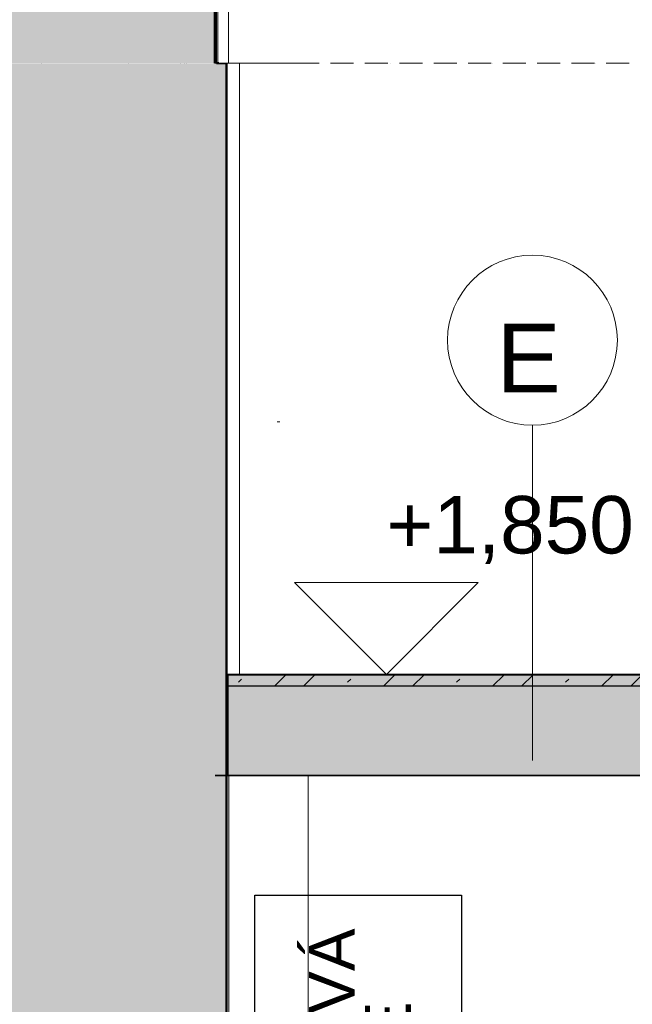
# Model space of a CAD drawing. Header units: millimetres. Extents: x -36478 to 31050, y -14815 to 11827.
# Tile 34 of 256: x -9358 to -8024, y 1132 to 3275. Entities that reach past the tile are written whole.
import ezdxf

# ---------------------------------------------------------------- set-up
doc = ezdxf.new("R2010")
doc.units = ezdxf.units.MM
doc.header["$MEASUREMENT"] = 0
doc.linetypes.add('Wipeout_Contour', pattern=[1000, 0, -1000])
doc.linetypes.add('čárkovaná 3', pattern=[75, 50, -25])
for name, color, linetype in [('3D prvky model', 7, 'Continuous'), ('Konstrukce - nosné', 7, 'Continuous'), ('Konstrukce – Dělicí čáry vrstev', 7, 'Continuous'), ('Kóty - SP', 7, 'Continuous'), ('Nové_Konstrukce - nosné', 7, 'Continuous'), ('Nové_Kresby a obrázky', 7, 'Continuous'), ('Nové_Kóty - SP', 7, 'Continuous'), ('Nové_Výplně - Povrchové', 7, 'Continuous'), ('Nové_Výplně – Řezové', 7, 'Continuous'), ('Popis', 7, 'Continuous'), ('TZB - VZT', 7, 'Continuous'), ('Výplně - Povrchové', 7, 'Continuous'), ('Výplně – Řezové', 7, 'Continuous')]:
    doc.layers.add(name, color=color, linetype=linetype)
doc.styles.add('GENEROVANÝ_STYL_1', font='txt')
doc.styles.add('GENEROVANÝ_STYL_2', font='txt')

# ---------------------------------------------------------------- blocks, each defined once
blk = doc.blocks.new('*X6249')
at = {"layer": 'Nové_Výplně – Řezové', "color": 21, "linetype": 'Continuous', "lineweight": 20, "true_color": 0xffaaaa}
for p, q in [((-8803, 1824.1), (-8778, 1849.1)), ((-8739.7, 1824.1), (-8714.7, 1849.1)), ((-8565.5, 1824.1), (-8540.5, 1849.1)), ((-8502.2, 1824.1), (-8477.2, 1849.1)), ((-8328, 1824.1), (-8303, 1849.1)), ((-8264.7, 1824.1), (-8239.7, 1849.1)), ((-8090.5, 1824.1), (-8065.5, 1849.1)), ((-8027.2, 1824.1), (-8002.2, 1849.1)), ((-7853, 1824.1), (-7828, 1849.1)), ((-7789.7, 1824.1), (-7764.7, 1849.1)), ((-8881.3, 1832.9), (-8874.3, 1839.9)), ((-8643.8, 1832.9), (-8636.8, 1839.9)), ((-8406.3, 1832.9), (-8399.3, 1839.9)), ((-8168.8, 1832.9), (-8161.8, 1839.9)), ((-7931.3, 1832.9), (-7924.3, 1839.9)), ((-7693.8, 1832.9), (-7686.8, 1839.9))]:
    blk.add_line(p, q, dxfattribs=at)
blk = doc.blocks.new('výplň_3123_1', base_point=(0, 0))
at = {"layer": 'Nové_Výplně – Řezové', "color": 1, "linetype": 'Continuous', "lineweight": 25, "flags": 128}
blk.add_lwpolyline([(-8907.2, 1824.1), (-8907.2, 1849.1), (-7635.5, 1849.1), (-7635.5, 1824.1)], close=True, dxfattribs=at)
at = {"layer": 'Nové_Výplně – Řezové', "color": 21, "linetype": 'Continuous', "lineweight": 20, "true_color": 0xffaaaa}
blk.add_blockref('*X6249', (0, 0), dxfattribs=at)
blk = doc.blocks.new('Kóta_10_1', base_point=(-8559.2, 1850))
at = {"layer": 'Kóty - SP', "color": 7, "linetype": 'Continuous', "lineweight": 13}
for p, q in [((-8559.2, 1850), (-8759.2, 2050)), ((-8759.2, 2050), (-8359.2, 2050)), ((-8359.2, 2050), (-8559.2, 1850))]:
    blk.add_line(p, q, dxfattribs=at)
at = {"layer": 'Kóty - SP', "color": 7, "linetype": 'Continuous', "lineweight": 20}
for q in [(-8859.2, 1850), (-8409.2, 1850)]:
    blk.add_line((-8559.2, 1850), q, dxfattribs=at)
at = {"layer": 'Kóty - SP', "color": 7, "lineweight": 13, "insert": (-8559.2, 2090), "char_height": 125, "attachment_point": 7, "style": 'GENEROVANÝ_STYL_2'}
blk.add_mtext('\\A1;{\\pql;\\fArial|b0|i0|c0|p38;+1,850}', dxfattribs=at)

msp = doc.modelspace()

# ---------------------------------------------------------------- linework, layer by layer
at = {"layer": 'Nové_Konstrukce - nosné', "color": 1, "linetype": 'Continuous', "lineweight": 25}
for p, q in [((-9311.2, 3180), (-9311.2, 3180.4)), ((-9121.2, 3180.4), (-9121.2, 3180)), ((-9006.8, 3180.4), (-9006.8, 3180)), ((-8999.3, 3180), (-8999.3, 3180.4)), ((-8994.1, 3180.4), (-8994.1, 3180))]:
    msp.add_line(p, q, dxfattribs=at)

# ---------------------------------------------------------------- wipeouts: each hides what was drawn before it
at = {"color": 254, "linetype": 'Wipeout_Contour', "lineweight": 0, "ltscale": 149263.308625}
msp.add_wipeout([(-8726.6, 1850), (-8017.1, 1850), (-7818.5, 1850), (-7818.5, 1853.3), (-7818.7, 1853.3), (-7818.7, 2295.6), (-7831, 2295.6), (-7831, 2345.6), (-7818.7, 2345.6), (-7818.7, 2833.3), (-7818.3, 2833.3), (-7816.5, 2832.9), (-7824.5, 2837.5), (-7814.7, 2854.9), (-7806, 2850), (-7806.9, 2839.8), (-7196.5, 3180), (-8726.6, 3180)], dxfattribs=at).dxf.layer = 'Výplně - Povrchové'
at = {"color": 254, "linetype": 'Wipeout_Contour', "lineweight": 0, "ltscale": 36262.540999}
msp.add_wipeout([(-8810.5, 2400), (-8810.5, 1850), (-8807.5, 1850), (-8807.5, 2400)], dxfattribs=at).dxf.layer = 'Výplně - Povrchové'
at = {"color": 254, "linetype": 'Wipeout_Contour', "lineweight": 0, "ltscale": 33394.916398}
msp.add_wipeout([(-7806.3, 1630), (-8729.7, 1630), (-8729.7, 170), (-7806.3, 170)], dxfattribs=at).dxf.layer = 'Výplně - Povrchové'

# ---------------------------------------------------------------- next in the draw order: linework, layer by layer
at = {"layer": 'Konstrukce - nosné', "color": 251, "linetype": 'čárkovaná 3', "lineweight": 20, "true_color": 0x6a6a6a}
msp.add_line((-8755.8, 3180.4), (-5811.7, 3180.4), dxfattribs=at)
at = {"layer": 'Konstrukce - nosné', "color": 251, "linetype": 'Continuous', "lineweight": 20, "true_color": 0x6a6a6a}
for p, q in [((-8754.7, 3180), (-8726.6, 3180)), ((-8551.1, 3180), (-8551.1, 3180.4))]:
    msp.add_line(p, q, dxfattribs=at)
at = {"layer": 'Konstrukce - nosné', "color": 8, "linetype": 'Continuous', "lineweight": 13}
for p, q in [((-8328.1, 3180.4), (-8328.1, 3180)), ((-8213.7, 3180.4), (-8213.7, 3180)), ((-8205.5, 3180), (-8205.5, 3180.4)), ((-8136.8, 3180), (-8136.8, 3180.4)), ((-8124.8, 3180), (-8124.8, 3180.4)), ((-8112.9, 3180.4), (-8112.9, 3180)), ((-8104.6, 3180), (-8104.6, 3180.4))]:
    msp.add_line(p, q, dxfattribs=at)
at = {"layer": 'Nové_Kresby a obrázky', "color": 1, "linetype": 'Continuous', "lineweight": 25}
msp.add_line((-8395.5, 1370), (-8395.5, 170), dxfattribs=at)
at = {"layer": 'Popis', "color": 154, "linetype": 'Continuous', "lineweight": 13}
msp.add_line((-8241.1, 1662.6), (-8241.1, 2392.4), dxfattribs=at)
msp.add_circle((-8241.1, 2577.3), 184.9, dxfattribs=at)

# ---------------------------------------------------------------- next in the draw order: texts
at = {"layer": 'Konstrukce - nosné', "color": 154, "linetype": 'Continuous', "lineweight": 13, "insert": (-8249.4, 2463.5), "char_height": 150, "attachment_point": 8, "style": 'GENEROVANÝ_STYL_1'}
msp.add_mtext('\\A1;{\\pqc;\\fArial|b0|i0|c238|p38;E}', dxfattribs=at)

# ---------------------------------------------------------------- next in the draw order: wipeouts: each hides what was drawn before it
at = {"color": 254, "linetype": 'Wipeout_Contour', "lineweight": 0, "ltscale": 36934.712546}
msp.add_wipeout([(-8791.3, 3180), (-8797.2, 3180), (-8797.2, 2400), (-8791.3, 2400)], dxfattribs=at).dxf.layer = 'Výplně - Povrchové'
at = {"color": 254, "linetype": 'Wipeout_Contour', "lineweight": 0, "ltscale": 36401.888116}
msp.add_wipeout([(-8879.2, 2400), (-8879.2, 1850), (-8810.5, 1850), (-8810.5, 2400)], dxfattribs=at).dxf.layer = 'Výplně - Povrchové'
at = {"color": 254, "linetype": 'Wipeout_Contour', "lineweight": 0, "ltscale": 44497.034119}
msp.add_wipeout([(-8780.8, 1630), (-8902.2, 1630), (-8902.2, 170), (-8729.7, 170), (-8729.7, 1630)], dxfattribs=at).dxf.layer = 'Výplně - Povrchové'

# ---------------------------------------------------------------- next in the draw order: linework, layer by layer
at = {"layer": 'Konstrukce - nosné', "color": 251, "linetype": 'Continuous', "lineweight": 20, "true_color": 0x6a6a6a}
msp.add_line((-8729.7, 1630), (-8729.7, 170), dxfattribs=at)
at = {"layer": 'Nové_Kresby a obrázky', "color": 1, "linetype": 'Continuous', "lineweight": 25}
for p, q in [((-8845.5, 1370), (-8395.5, 1370)), ((-8845.5, 170), (-8845.5, 1370))]:
    msp.add_line(p, q, dxfattribs=at)

# ---------------------------------------------------------------- next in the draw order: block references
at = {"layer": 'Kóty - SP', "color": 7, "linetype": 'Continuous', "lineweight": 20}
msp.add_blockref('Kóta_10_1', (-8559.2, 1850), dxfattribs=at)

# ---------------------------------------------------------------- next in the draw order: texts
at = {"layer": 'Nové_Kóty - SP', "color": 1, "linetype": 'Continuous', "lineweight": 25, "insert": (-8728, 835.6), "char_height": 100, "width": 975.322, "attachment_point": 2, "rotation": 90, "line_spacing_factor": 0.732387, "style": 'GENEROVANÝ_STYL_2'}
msp.add_mtext('\\A1;{\\pqc;\\fArial|b0|i0|c0|p38;VÝMĚNÍKOVÁ STANICE}', dxfattribs=at)

# ---------------------------------------------------------------- next in the draw order: wipeouts: each hides what was drawn before it
at = {"color": 254, "linetype": 'Wipeout_Contour', "lineweight": 0, "ltscale": 37102.1805}
msp.add_wipeout([(-8879.2, 3180), (-8879.2, 2400), (-8797.2, 2400), (-8797.2, 3180)], dxfattribs=at).dxf.layer = 'Výplně - Povrchové'

# ---------------------------------------------------------------- next in the draw order: linework, layer by layer
at = {"layer": 'Konstrukce - nosné', "color": 254, "linetype": 'Continuous', "lineweight": 13}
msp.add_line((-8791.3, 2400), (-8797.2, 2400), dxfattribs=at)

# ---------------------------------------------------------------- next in the draw order: wipeouts: each hides what was drawn before it
at = {"color": 254, "linetype": 'Wipeout_Contour', "lineweight": 0, "ltscale": 56728.39207}
msp.add_wipeout([(-8912, 3180), (-8785.1, 3180), (-8785.1, 3480), (-8902.8, 3480), (-8902.8, 3180.4), (-8912, 3180.4)], dxfattribs=at).dxf.layer = 'Výplně - Povrchové'

# ---------------------------------------------------------------- next in the draw order: linework, layer by layer
at = {"layer": 'Konstrukce - nosné', "color": 251, "linetype": 'Continuous', "lineweight": 20, "true_color": 0x6a6a6a}
msp.add_line((-8754.7, 3180), (-8785.1, 3180), dxfattribs=at)

# ---------------------------------------------------------------- next in the draw order: wipeouts: each hides what was drawn before it
at = {"color": 254, "linetype": 'Wipeout_Contour', "lineweight": 0, "ltscale": 37885.004505}
msp.add_wipeout([(-8923.3, 3180), (-8919.4, 3180), (-8919.4, 3180.4), (-8923.3, 3180.4)], dxfattribs=at).dxf.layer = 'Nové_Výplně - Povrchové'

# ---------------------------------------------------------------- next in the draw order: wipeouts: each hides what was drawn before it
at = {"color": 254, "linetype": 'Wipeout_Contour', "lineweight": 0, "ltscale": 37863.593853}
msp.add_wipeout([(-8919.4, 3180), (-8912, 3180), (-8912, 3180.4), (-8919.4, 3180.4)], dxfattribs=at).dxf.layer = 'Nové_Výplně - Povrchové'

# ---------------------------------------------------------------- next in the draw order: wipeouts: each hides what was drawn before it
at = {"color": 254, "linetype": 'Wipeout_Contour', "lineweight": 0, "ltscale": 38112.259639}
msp.add_wipeout([(-8928.9, 3180), (-8923.3, 3180), (-8923.3, 3480), (-8928.9, 3480)], dxfattribs=at).dxf.layer = 'Výplně - Povrchové'
at = {"color": 254, "linetype": 'Wipeout_Contour', "lineweight": 0, "ltscale": 72967.579657}
msp.add_wipeout([(-8879.2, 3180), (-8907.2, 3180), (-8907.2, 170), (-8902.2, 170), (-8902.2, 1630), (-8904.4, 1630), (-8904.4, 1850), (-8879.2, 1850)], dxfattribs=at).dxf.layer = 'Výplně - Povrchové'

# ---------------------------------------------------------------- next in the draw order: hatches: boundary and pattern name
at = {"layer": 'Výplně – Řezové', "linetype": 'Continuous', "lineweight": 13}
for points in [[(-8907.2, -232), (-8907.2, 3180), (-9439.5, 3180), (-9439.5, -232)], [(-7805.9, 1630), (-7805.9, 1850), (-8904.4, 1850), (-8904.4, 1630)]]:
    msp.add_hatch(color=254, dxfattribs=at).paths.add_polyline_path(points)

# ---------------------------------------------------------------- next in the draw order: linework, layer by layer
at = {"layer": '3D prvky model', "color": 7, "linetype": 'Continuous', "lineweight": 35}
for p, q in [((-8904.4, 1850), (-8904.4, 1630)), ((-7805.9, 1850), (-8904.4, 1850)), ((-7805.9, 1630), (-8904.4, 1630))]:
    msp.add_line(p, q, dxfattribs=at)
at = {"layer": 'Konstrukce - nosné', "color": 1, "linetype": 'Continuous', "lineweight": 50}
msp.add_line((-8928.9, 3480), (-8928.9, 3180), dxfattribs=at)
at = {"layer": 'Konstrukce - nosné', "color": 251, "linetype": 'Continuous', "lineweight": 20, "true_color": 0x6a6a6a}
for p, q in [((-8923.3, 3180), (-8923.3, 3480)), ((-8932.5, 3180.4), (-8928.9, 3180.4)), ((-8923.3, 3180), (-8928.9, 3180)), ((-8879.2, 3180), (-8907.2, 3180)), ((-8879.2, 3180), (-8785.1, 3180)), ((-8879.2, 1850), (-8879.2, 3180)), ((-8902.2, 170), (-8902.2, 1630))]:
    msp.add_line(p, q, dxfattribs=at)
at = {"layer": 'Konstrukce - nosné', "color": 7, "linetype": 'Continuous', "lineweight": 50}
for q in [(-8928.9, 3180), (-8907.2, 170)]:
    msp.add_line((-8907.2, 3180), q, dxfattribs=at)
at = {"layer": 'Nové_Konstrukce - nosné', "color": 1, "linetype": 'Continuous', "lineweight": 25}
for p, q in [((-8919.4, 3180.4), (-8919.4, 3180)), ((-8912, 3180), (-8912, 3180.4))]:
    msp.add_line(p, q, dxfattribs=at)
at = {"layer": 'TZB - VZT', "color": 7, "linetype": 'Continuous', "lineweight": 35}
for p, q in [((-7805.6, 1850), (-8902.2, 1850)), ((-7805.7, 1630), (-8931.9, 1630))]:
    msp.add_line(p, q, dxfattribs=at)

# ---------------------------------------------------------------- next in the draw order: block references
at = {"layer": 'Nové_Výplně – Řezové', "color": 21, "linetype": 'Continuous', "lineweight": 20, "true_color": 0xffaaaa}
msp.add_blockref('výplň_3123_1', (0, 0), dxfattribs=at)

# ---------------------------------------------------------------- next in the draw order: wipeouts: each hides what was drawn before it
at = {"color": 254, "linetype": 'Wipeout_Contour', "lineweight": 0, "ltscale": 66817.968494}
msp.add_wipeout([(-8932.5, 3480), (-8926.9, 3480), (-8923.3, 3480), (-8923.3, 3180.4), (-8902.8, 3180.4), (-8902.8, 3480.4), (-8932.5, 3480.4)], dxfattribs=at).dxf.layer = 'Výplně - Povrchové'

# ---------------------------------------------------------------- next in the draw order: hatches: boundary and pattern name
at = {"layer": 'Výplně – Řezové', "linetype": 'Continuous', "lineweight": 13}
msp.add_hatch(color=254, dxfattribs=at).paths.add_polyline_path([(-8932.5, 3480.4), (-9439.6, 3480.4), (-9439.6, 3180.4), (-8932.5, 3180.4)])

# ---------------------------------------------------------------- next in the draw order: linework, layer by layer
at = {"layer": 'Konstrukce - nosné', "color": 251, "linetype": 'Continuous', "lineweight": 20, "true_color": 0x6a6a6a}
for p, q in [((-8902.8, 3180.4), (-8902.8, 3480.4)), ((-8923.3, 3180.4), (-8902.8, 3180.4))]:
    msp.add_line(p, q, dxfattribs=at)
at = {"layer": 'Konstrukce – Dělicí čáry vrstev', "color": 7, "linetype": 'Continuous', "lineweight": 50}
msp.add_line((-8932.5, 3480), (-8932.5, 3180.4), dxfattribs=at)

doc.saveas('drawing.dxf')
